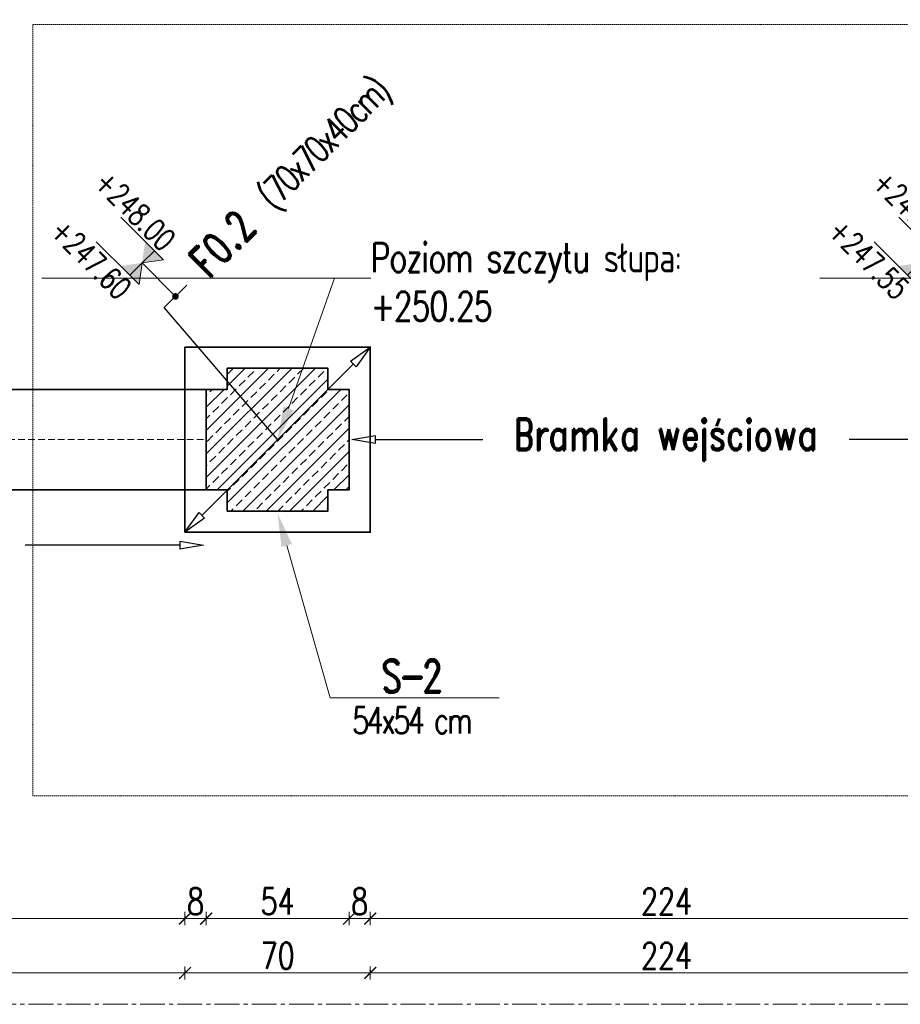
# Model space of a CAD drawing. Header units: millimetres. Extents: x -8 to 14965326, y -810 to 11054951.
# Tile 7 of 72: x 7504740 to 7505072, y 5554950 to 5555322. Entities that reach past the tile are written whole.
import ezdxf
from ezdxf import colors
from ezdxf.entities.mleader import LeaderData, LeaderLine
from ezdxf.math import Vec2, Vec3

# ---------------------------------------------------------------- set-up
doc = ezdxf.new("R2010")
doc.units = ezdxf.units.MM
doc.header["$LTSCALE"] = 0.5
doc.header["$MEASUREMENT"] = 0
doc.linetypes.add('CENTER2', pattern=[1.125, 0.75, -0.125, 0.125, -0.125])
doc.linetypes.add('KRESKOWA', pattern=[0.75, 0.5, -0.25])
doc.layers.get('0').update_dxf_attribs({"linetype": 'CONTINUOUS', "lineweight": 13})
doc.layers.get('Defpoints').update_dxf_attribs({"linetype": 'CONTINUOUS'})
for name, color, linetype, lineweight in [('_K_pozycje', 1, 'CONTINUOUS', 5), ('K_Cienkie przerywane', 252, 'KRESKOWA', 9), ('K_Fundamenty - przekrój', 40, 'CONTINUOUS', 35), ('K_Kreskowanie', 253, 'CONTINUOUS', 5), ('K_Opis', 7, 'CONTINUOUS', 9), ('K_Ściany - przekrój', 7, 'CONTINUOUS', 35), ('tkd_obszary_wykazu', 14, 'CENTER2', 9), ('tkd_wym', 1, 'CONTINUOUS', 5)]:
    doc.layers.add(name, color=color, linetype=linetype, lineweight=lineweight)
doc.styles.add('___K_OPIS_ROMAND', font='romand.shx', dxfattribs={"width": 0.75})
doc.styles.add('___K_OPIS_SIMPLEX', font='simplex.shx', dxfattribs={"width": 0.75})
doc.styles.add('tkd_txt0', font='simplex.shx', dxfattribs={"width": 0.75})
doc.dimstyles.new('opisy_wieńce', dxfattribs={"dimscale": 0.6, "dimtxt": 20, "dimasz": 25, "dimexe": 10, "dimexo": 50, "dimgap": 10, "dimtad": 0, "dimdec": 1, "dimrnd": 0.05, "dimzin": 9, "dimdsep": 46, "dimtxsty": '___K_OPIS_ROMAND', "dimblk1": 'CLOSEDBLANK', "dimblk2": 'CLOSEDBLANK', "dimsah": 1, "dimcen": 0, "dimdle": 10, "dimse1": 1, "dimse2": 1, "dimclrd": 1, "dimclre": 256, "dimclrt": 50, "dimazin": 2, "dimtm": 1e-09, "dimtfac": 1, "dimtdec": 1, "dimtmove": 2, "dimatfit": 3, "dimfxl": 1, "dimtolj": 1, "dimtzin": 0, "dimarcsym": 0})
doc.dimstyles.new('tkd_1-50cm[cm]', dxfattribs={"dimtxt": 10, "dimasz": 2.5, "dimexe": 0, "dimexo": 10, "dimgap": 1.5, "dimtad": 1, "dimdec": 1, "dimrnd": 0.5, "dimdsep": 46, "dimtxsty": 'tkd_txt0', "dimblk": 'tkd_dim_arrow', "dimcen": 0, "dimclrd": 1, "dimclre": 256, "dimclrt": 7, "dimaunit": 1, "dimadec": 0, "dimazin": 0, "dimtfac": 0.009091, "dimtdec": 1, "dimtix": 1, "dimtmove": 1, "dimatfit": 3, "dimldrblk": 'DOTSMALL', "dimfxl": 1, "dimfxlon": 1, "dimtvp": 0.02, "dimtolj": 1, "dimtzin": 9, "dimlwd": -1, "dimarcsym": 0})

# ---------------------------------------------------------------- blocks, each defined once
blk = doc.blocks.new('_ClosedBlank')
at = {"color": 0, "linetype": 'ByBlock', "lineweight": -2}
for p, q in [((-1, 0.167), (0, 0)), ((-1, 0.167), (-1, -0.167)), ((0, 0), (-1, -0.167))]:
    blk.add_line(p, q, dxfattribs=at)
blk = doc.blocks.new('*D160')
at = {"layer": '_K_pozycje', "color": 1, "lineweight": -2, "transparency": 16777216}
for p, q in [((7504874.11, 5555163.06), (7504914.65, 5555163.06)), ((7505094.11, 5555163.06), (7505053.07, 5555163.06))]:
    blk.add_line(p, q, dxfattribs=at)
at = {"layer": 'Defpoints', "color": 0, "transparency": 16777216}
for p in [(7504865.11, 5555163.06), (7504865.11, 5555163.06), (7505103.11, 5555163.06)]:
    blk.add_point(p, dxfattribs=at)
at = {"layer": '_K_pozycje', "color": 1, "lineweight": -2, "transparency": 16777216, "xscale": 9, "yscale": 9, "zscale": 9, "rotation": 180}
blk.add_blockref('_ClosedBlank', (7504865.11, 5555163.06), dxfattribs=at)
at = {"layer": '_K_pozycje', "color": 1, "lineweight": -2, "transparency": 16777216, "xscale": 9, "yscale": 9, "zscale": 9}
blk.add_blockref('_ClosedBlank', (7505103.11, 5555163.06), dxfattribs=at)
at = {"layer": '_K_pozycje', "color": 50, "transparency": 16777216, "insert": (7504983.86, 5555163.06), "char_height": 12, "attachment_point": 5, "style": '___K_OPIS_ROMAND'}
blk.add_mtext('\\A1;Bramka wejściowa', dxfattribs=at)
blk = doc.blocks.new('*D194')
at = {"layer": '_K_pozycje', "color": 1, "lineweight": -2, "transparency": 16777216}
for p, q in [((7504794.27, 5555212.96), (7504802.76, 5555221.44)), ((7504837.11, 5555163.06), (7504794.27, 5555212.96)), ((7504865.75, 5555191.69), (7504808.48, 5555134.42))]:
    blk.add_line(p, q, dxfattribs=at)
at = {"layer": 'Defpoints', "color": 0, "transparency": 16777216}
for p in [(7504872.11, 5555198.06), (7504802.11, 5555128.06), (7504802.11, 5555128.06)]:
    blk.add_point(p, dxfattribs=at)
at = {"layer": '_K_pozycje', "color": 1, "lineweight": -2, "transparency": 16777216, "xscale": 9, "yscale": 9, "zscale": 9}
for p, rotation in [((7504872.11, 5555198.06), 45), ((7504802.11, 5555128.06), 225)]:
    blk.add_blockref('_ClosedBlank', p, dxfattribs=dict(at, rotation=rotation))
at = {"layer": '_K_pozycje', "color": 50, "transparency": 16777216, "insert": (7504842.8, 5555261.48), "char_height": 12, "attachment_point": 5, "rotation": 45, "style": '___K_OPIS_ROMAND'}
blk.add_mtext('\\A1;F0.2{\\fArial|b0|i0|c238|p34;\\H0.87497x;\\C242;   \\Fsimplex|c238;\\H0.95241x;\\T0.8;(70x70x40cm)}', dxfattribs=at)
blk = doc.blocks.new('*U40')
at = {"layer": 'K_Opis'}
h = blk.add_hatch(color=1, dxfattribs=at)
edge = h.paths.add_edge_path()
edge.add_arc((0, 0), 0.036, 360, 720)
at = {"layer": 'K_Opis', "color": 1}
blk.add_line((0, 0.511), (0, 0), dxfattribs=at)
at = {"layer": 'K_Opis'}
for points in [[(-0.188, 0.511), (-0.188, 1.022)], [(0.188, 0.511), (0.188, 1.022)], [(-0.188, 0.511), (0, 0.511), (-0.188, 0.369), (-0.188, 0.511)], [(0.188, 0.511), (0, 0.511), (0.188, 0.369), (0.188, 0.511)]]:
    blk.add_lwpolyline(points, dxfattribs=at)
for points in [[(-0.188, 0.652), (-0.188, 0.511), (0, 0.511)], [(0.188, 0.652), (0.188, 0.511), (0, 0.511)], [(-0.188, 0.369), (-0.188, 0.511), (0, 0.511)], [(0.188, 0.369), (0.188, 0.511), (0, 0.511)]]:
    blk.add_solid(points, dxfattribs=at)
at = {"layer": 'K_Opis', "style": '___K_OPIS_SIMPLEX', "width": 0.75, "flags": 8}
for tag, p in [('góra', (-0.227, 0.383)), ('dół', (0.48, 0.383))]:
    blk.add_attdef(tag, p, '', height=0.24, rotation=90, dxfattribs=at)
blk = doc.blocks.new('*D209')
at = {"layer": '_K_pozycje', "color": 1, "lineweight": -2, "transparency": 16777216}
for p, q in [((7504588.11, 5555123.14), (7504646.58, 5555123.14)), ((7504800.11, 5555123.14), (7504741.65, 5555123.14))]:
    blk.add_line(p, q, dxfattribs=at)
at = {"layer": 'Defpoints', "color": 0, "transparency": 16777216}
for p in [(7504579.11, 5555143.06), (7504809.11, 5555143.06), (7504579.11, 5555123.14)]:
    blk.add_point(p, dxfattribs=at)
at = {"layer": '_K_pozycje', "color": 1, "lineweight": -2, "transparency": 16777216, "xscale": 9, "yscale": 9, "zscale": 9}
for p, rotation in [((7504579.11, 5555123.14), 179.9999999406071), ((7504809.11, 5555123.14), 359.9999999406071)]:
    blk.add_blockref('_ClosedBlank', p, dxfattribs=dict(at, rotation=rotation))
at = {"layer": '_K_pozycje', "color": 50, "transparency": 16777216, "insert": (7504694.11, 5555123.14), "char_height": 12, "attachment_point": 5, "rotation": 360, "style": '___K_OPIS_ROMAND'}
blk.add_mtext('\\A1;B-1 {\\Fsimplex|c238;\\H0.83333x;\\T0.8;\\C242;(38x45cm)}', dxfattribs=at)
blk = doc.blocks.new('tkd_dim_arrow')
for p, q in [((-1, 0), (1, 0)), ((0, -1), (0, 1))]:
    blk.add_line(p, q)
at = {"const_width": 0.2}
blk.add_lwpolyline([(-0.9, -0.9), (0.9, 0.9)], dxfattribs=at)
blk = doc.blocks.new('*D301')
at = {"layer": 'Defpoints', "color": 0, "transparency": 16777216}
for p in [(7504872.11, 5555128.06), (7505096.11, 5555128.06), (7504872.11, 5554961.39)]:
    blk.add_point(p, dxfattribs=at)
at = {"layer": 'tkd_wym', "lineweight": -2, "transparency": 16777216}
for p, q in [((7504872.11, 5554962.39), (7504872.11, 5554961.39)), ((7505096.11, 5554962.39), (7505096.11, 5554961.39))]:
    blk.add_line(p, q, dxfattribs=at)
at = {"layer": 'tkd_wym', "color": 1, "transparency": 16777216}
blk.add_line((7505093.61, 5554961.39), (7504874.61, 5554961.39), dxfattribs=at)
at = {"layer": 'tkd_wym', "color": 1, "transparency": 16777216, "xscale": 2.5, "yscale": 2.5, "zscale": 2.5, "rotation": 180}
blk.add_blockref('tkd_dim_arrow', (7504872.11, 5554961.39), dxfattribs=at)
at = {"layer": 'tkd_wym', "color": 1, "transparency": 16777216, "xscale": 2.5, "yscale": 2.5, "zscale": 2.5}
blk.add_blockref('tkd_dim_arrow', (7505096.11, 5554961.39), dxfattribs=at)
at = {"layer": 'tkd_wym', "color": 7, "transparency": 16777216, "insert": (7504984.11, 5554967.89), "char_height": 10, "attachment_point": 5, "style": 'tkd_txt0'}
blk.add_mtext('\\A1;224', dxfattribs=at)
blk = doc.blocks.new('_DotSmall')
blk = doc.blocks.new('*D302')
at = {"layer": 'Defpoints', "color": 0, "transparency": 16777216}
for p in [(7504802.11, 5555128.06), (7504872.11, 5555128.06), (7504802.11, 5554961.39)]:
    blk.add_point(p, dxfattribs=at)
at = {"layer": 'tkd_wym', "lineweight": -2, "transparency": 16777216}
for p, q in [((7504802.11, 5554962.39), (7504802.11, 5554961.39)), ((7504872.11, 5554962.39), (7504872.11, 5554961.39))]:
    blk.add_line(p, q, dxfattribs=at)
at = {"layer": 'tkd_wym', "color": 1, "transparency": 16777216}
blk.add_line((7504869.61, 5554961.39), (7504804.61, 5554961.39), dxfattribs=at)
at = {"layer": 'tkd_wym', "color": 1, "transparency": 16777216, "xscale": 2.5, "yscale": 2.5, "zscale": 2.5, "rotation": 180}
blk.add_blockref('tkd_dim_arrow', (7504802.11, 5554961.39), dxfattribs=at)
at = {"layer": 'tkd_wym', "color": 1, "transparency": 16777216, "xscale": 2.5, "yscale": 2.5, "zscale": 2.5}
blk.add_blockref('tkd_dim_arrow', (7504872.11, 5554961.39), dxfattribs=at)
at = {"layer": 'tkd_wym', "color": 7, "transparency": 16777216, "insert": (7504837.11, 5554967.89), "char_height": 10, "attachment_point": 5, "style": 'tkd_txt0'}
blk.add_mtext('\\A1;70', dxfattribs=at)
blk = doc.blocks.new('*D303')
at = {"layer": 'Defpoints', "color": 0, "transparency": 16777216}
for p in [(7504589.11, 5555133.06), (7504802.11, 5555128.06), (7504589.11, 5554961.39)]:
    blk.add_point(p, dxfattribs=at)
at = {"layer": 'tkd_wym', "lineweight": -2, "transparency": 16777216}
for p, q in [((7504589.11, 5554962.39), (7504589.11, 5554961.39)), ((7504802.11, 5554962.39), (7504802.11, 5554961.39))]:
    blk.add_line(p, q, dxfattribs=at)
at = {"layer": 'tkd_wym', "color": 1, "transparency": 16777216}
blk.add_line((7504799.61, 5554961.39), (7504591.61, 5554961.39), dxfattribs=at)
at = {"layer": 'tkd_wym', "color": 1, "transparency": 16777216, "xscale": 2.5, "yscale": 2.5, "zscale": 2.5, "rotation": 180}
blk.add_blockref('tkd_dim_arrow', (7504589.11, 5554961.39), dxfattribs=at)
at = {"layer": 'tkd_wym', "color": 1, "transparency": 16777216, "xscale": 2.5, "yscale": 2.5, "zscale": 2.5}
blk.add_blockref('tkd_dim_arrow', (7504802.11, 5554961.39), dxfattribs=at)
at = {"layer": 'tkd_wym', "color": 7, "transparency": 16777216, "insert": (7504695.61, 5554967.89), "char_height": 10, "attachment_point": 5, "style": 'tkd_txt0'}
blk.add_mtext('\\A1;213', dxfattribs=at)
blk = doc.blocks.new('*D462')
at = {"layer": 'Defpoints', "color": 0, "transparency": 16777216}
for p in [(7505096.11, 5555152.14), (7504872.11, 5555149.13), (7504872.11, 5554981.94)]:
    blk.add_point(p, dxfattribs=at)
at = {"layer": 'tkd_wym', "lineweight": -2, "transparency": 16777216}
for p, q in [((7504872.11, 5554982.94), (7504872.11, 5554981.94)), ((7505096.11, 5554982.94), (7505096.11, 5554981.94))]:
    blk.add_line(p, q, dxfattribs=at)
at = {"layer": 'tkd_wym', "color": 1, "transparency": 16777216}
blk.add_line((7505093.61, 5554981.94), (7504874.61, 5554981.94), dxfattribs=at)
at = {"layer": 'tkd_wym', "color": 1, "transparency": 16777216, "xscale": 2.5, "yscale": 2.5, "zscale": 2.5, "rotation": 180}
blk.add_blockref('tkd_dim_arrow', (7504872.11, 5554981.94), dxfattribs=at)
at = {"layer": 'tkd_wym', "color": 1, "transparency": 16777216, "xscale": 2.5, "yscale": 2.5, "zscale": 2.5}
blk.add_blockref('tkd_dim_arrow', (7505096.11, 5554981.94), dxfattribs=at)
at = {"layer": 'tkd_wym', "color": 7, "transparency": 16777216, "insert": (7504984.11, 5554988.44), "char_height": 10, "attachment_point": 5, "style": 'tkd_txt0'}
blk.add_mtext('\\A1;224', dxfattribs=at)
blk = doc.blocks.new('*D463')
at = {"layer": 'Defpoints', "color": 0, "transparency": 16777216}
for p in [(7504864.11, 5555149.13), (7504872.11, 5555149.13), (7504864.11, 5554981.94)]:
    blk.add_point(p, dxfattribs=at)
at = {"layer": 'tkd_wym', "lineweight": -2, "transparency": 16777216}
for p, q in [((7504864.11, 5554982.94), (7504864.11, 5554981.94)), ((7504872.11, 5554982.94), (7504872.11, 5554981.94))]:
    blk.add_line(p, q, dxfattribs=at)
at = {"layer": 'tkd_wym', "color": 1, "transparency": 16777216}
for p, q in [((7504861.61, 5554981.94), (7504859.11, 5554981.94)), ((7504872.11, 5554981.94), (7504864.11, 5554981.94)), ((7504874.61, 5554981.94), (7504877.11, 5554981.94))]:
    blk.add_line(p, q, dxfattribs=at)
at = {"layer": 'tkd_wym', "color": 1, "transparency": 16777216, "xscale": 2.5, "yscale": 2.5, "zscale": 2.5}
blk.add_blockref('tkd_dim_arrow', (7504864.11, 5554981.94), dxfattribs=at)
at = {"layer": 'tkd_wym', "color": 1, "transparency": 16777216, "xscale": 2.5, "yscale": 2.5, "zscale": 2.5, "rotation": 180}
blk.add_blockref('tkd_dim_arrow', (7504872.11, 5554981.94), dxfattribs=at)
at = {"layer": 'tkd_wym', "color": 7, "transparency": 16777216, "insert": (7504868.11, 5554988.44), "char_height": 10, "attachment_point": 5, "style": 'tkd_txt0'}
blk.add_mtext('\\A1;8', dxfattribs=at)
blk = doc.blocks.new('*D464')
at = {"layer": 'Defpoints', "color": 0, "transparency": 16777216}
for p in [(7504810.11, 5555148.78), (7504864.11, 5555149.13), (7504810.11, 5554981.94)]:
    blk.add_point(p, dxfattribs=at)
at = {"layer": 'tkd_wym', "lineweight": -2, "transparency": 16777216}
for p, q in [((7504810.11, 5554982.94), (7504810.11, 5554981.94)), ((7504864.11, 5554982.94), (7504864.11, 5554981.94))]:
    blk.add_line(p, q, dxfattribs=at)
at = {"layer": 'tkd_wym', "color": 1, "transparency": 16777216}
blk.add_line((7504861.61, 5554981.94), (7504812.61, 5554981.94), dxfattribs=at)
at = {"layer": 'tkd_wym', "color": 1, "transparency": 16777216, "xscale": 2.5, "yscale": 2.5, "zscale": 2.5, "rotation": 180}
blk.add_blockref('tkd_dim_arrow', (7504810.11, 5554981.94), dxfattribs=at)
at = {"layer": 'tkd_wym', "color": 1, "transparency": 16777216, "xscale": 2.5, "yscale": 2.5, "zscale": 2.5}
blk.add_blockref('tkd_dim_arrow', (7504864.11, 5554981.94), dxfattribs=at)
at = {"layer": 'tkd_wym', "color": 7, "transparency": 16777216, "insert": (7504837.11, 5554988.44), "char_height": 10, "attachment_point": 5, "style": 'tkd_txt0'}
blk.add_mtext('\\A1;54', dxfattribs=at)
blk = doc.blocks.new('*D465')
at = {"layer": 'Defpoints', "color": 0, "transparency": 16777216}
for p in [(7504802.11, 5555148.01), (7504810.11, 5555148.78), (7504802.11, 5554981.94)]:
    blk.add_point(p, dxfattribs=at)
at = {"layer": 'tkd_wym', "lineweight": -2, "transparency": 16777216}
for p, q in [((7504802.11, 5554982.94), (7504802.11, 5554981.94)), ((7504810.11, 5554982.94), (7504810.11, 5554981.94))]:
    blk.add_line(p, q, dxfattribs=at)
at = {"layer": 'tkd_wym', "color": 1, "transparency": 16777216}
for p, q in [((7504799.61, 5554981.94), (7504797.11, 5554981.94)), ((7504810.11, 5554981.94), (7504802.11, 5554981.94)), ((7504812.61, 5554981.94), (7504815.11, 5554981.94))]:
    blk.add_line(p, q, dxfattribs=at)
at = {"layer": 'tkd_wym', "color": 1, "transparency": 16777216, "xscale": 2.5, "yscale": 2.5, "zscale": 2.5}
blk.add_blockref('tkd_dim_arrow', (7504802.11, 5554981.94), dxfattribs=at)
at = {"layer": 'tkd_wym', "color": 1, "transparency": 16777216, "xscale": 2.5, "yscale": 2.5, "zscale": 2.5, "rotation": 180}
blk.add_blockref('tkd_dim_arrow', (7504810.11, 5554981.94), dxfattribs=at)
at = {"layer": 'tkd_wym', "color": 7, "transparency": 16777216, "insert": (7504806.11, 5554988.44), "char_height": 10, "attachment_point": 5, "style": 'tkd_txt0'}
blk.add_mtext('\\A1;8', dxfattribs=at)
blk = doc.blocks.new('*D466')
at = {"layer": 'Defpoints', "color": 0, "transparency": 16777216}
for p in [(7504589.11, 5555150.96), (7504802.11, 5555148.01), (7504589.11, 5554981.94)]:
    blk.add_point(p, dxfattribs=at)
at = {"layer": 'tkd_wym', "lineweight": -2, "transparency": 16777216}
for p, q in [((7504589.11, 5554982.94), (7504589.11, 5554981.94)), ((7504802.11, 5554982.94), (7504802.11, 5554981.94))]:
    blk.add_line(p, q, dxfattribs=at)
at = {"layer": 'tkd_wym', "color": 1, "transparency": 16777216}
blk.add_line((7504799.61, 5554981.94), (7504591.61, 5554981.94), dxfattribs=at)
at = {"layer": 'tkd_wym', "color": 1, "transparency": 16777216, "xscale": 2.5, "yscale": 2.5, "zscale": 2.5, "rotation": 180}
blk.add_blockref('tkd_dim_arrow', (7504589.11, 5554981.94), dxfattribs=at)
at = {"layer": 'tkd_wym', "color": 1, "transparency": 16777216, "xscale": 2.5, "yscale": 2.5, "zscale": 2.5}
blk.add_blockref('tkd_dim_arrow', (7504802.11, 5554981.94), dxfattribs=at)
at = {"layer": 'tkd_wym', "color": 7, "transparency": 16777216, "insert": (7504695.61, 5554988.44), "char_height": 10, "attachment_point": 5, "style": 'tkd_txt0'}
blk.add_mtext('\\A1;213', dxfattribs=at)

msp = doc.modelspace()

# ---------------------------------------------------------------- hatches: boundary and pattern name
at = {"layer": 'K_Kreskowanie'}
h = msp.add_hatch(dxfattribs=at)
h.set_pattern_fill('ANSI33', color=256, scale=25)
h.paths.add_polyline_path([(7504864.1116, 5555182.0558), (7504856.1116, 5555182.0558), (7504856.1116, 5555190.0558), (7504818.1116, 5555190.0558), (7504818.1116, 5555182.0558), (7504810.1116, 5555182.0558), (7504810.1116, 5555144.0558), (7504818.1116, 5555144.0558), (7504818.1116, 5555136.0558), (7504856.1116, 5555136.0558), (7504856.1116, 5555144.0558), (7504864.1116, 5555144.0558)])

# ---------------------------------------------------------------- linework, layer by layer
at = {"layer": 'K_Cienkie przerywane', "linetype": 'KRESKOWA', "ltscale": 10}
msp.add_line((7504809.1116, 5555163.0558), (7504579.1116, 5555163.0558), dxfattribs=at)
at = {"layer": 'K_Cienkie przerywane', "ltscale": 2}
msp.add_lwpolyline([(7504744.5544, 5555320.0558), (7505235.1746, 5555320.0558), (7505235.1746, 5555028.3954), (7504744.5544, 5555028.3954)], close=True, dxfattribs=at)
at = {"layer": 'K_Fundamenty - przekrój'}
msp.add_lwpolyline([(7504802.1116, 5555198.0558), (7504872.1116, 5555198.0558), (7504872.1116, 5555128.0558), (7504802.1116, 5555128.0558)], close=True, dxfattribs=at)
at = {"layer": 'K_Ściany - przekrój', "linetype": 'Continuous', "ltscale": 2.5}
for p, q in [((7504578.1116, 5555182.0558), (7504810.1116, 5555182.0558)), ((7504810.1116, 5555144.0558), (7504578.1116, 5555144.0558))]:
    msp.add_line(p, q, dxfattribs=at)
msp.add_lwpolyline([(7504818.1116, 5555190.0558), (7504856.1116, 5555190.0558), (7504856.1116, 5555182.0558), (7504864.1116, 5555182.0558), (7504864.1116, 5555144.0558), (7504856.1116, 5555144.0558), (7504856.1116, 5555136.0558), (7504818.1116, 5555136.0558), (7504818.1116, 5555144.0558), (7504810.1116, 5555144.0558), (7504810.1116, 5555182.0558), (7504818.1116, 5555182.0558)], close=True, dxfattribs=at)
at = {"layer": 'tkd_obszary_wykazu', "ltscale": 25}
msp.add_lwpolyline([(7503716.8376, 5559109.3854), (7506482.0527, 5559109.3854), (7506482.0527, 5554949.5308), (7503716.8376, 5554949.5308)], close=True, dxfattribs=at)

# ---------------------------------------------------------------- block references
ref = msp.add_blockref('*U40', (7504798.5173, 5555217.1996), dxfattribs=dict(xscale=-35, yscale=35, zscale=35, rotation=45.00000736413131))
ref.add_attrib('góra', '+248.00', (7504767.2994, 5555259.6699), dxfattribs={"layer": 'K_Opis', "height": 8.4, "rotation": 315.000007, "style": '___K_OPIS_SIMPLEX', "width": 0.75, "flags": 8})
ref.add_attrib('dół', '+247.60', (7504750.6546, 5555241.3281), dxfattribs={"layer": 'K_Opis', "height": 8.4, "rotation": 315.000007, "style": '___K_OPIS_SIMPLEX', "width": 0.75, "flags": 8})
ref = msp.add_blockref('*U40', (7505092.5173, 5555217.1996), dxfattribs=dict(xscale=-35, yscale=35, zscale=35, rotation=45.00000736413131))
ref.add_attrib('góra', '+247.95', (7505061.2994, 5555259.6699), dxfattribs={"layer": 'K_Opis', "height": 8.4, "rotation": 315.000007, "style": '___K_OPIS_SIMPLEX', "width": 0.75, "flags": 8})
ref.add_attrib('dół', '+247.55', (7505044.6546, 5555241.3281), dxfattribs={"layer": 'K_Opis', "height": 8.4, "rotation": 315.000007, "style": '___K_OPIS_SIMPLEX', "width": 0.75, "flags": 8})

# ---------------------------------------------------------------- dimensions: what is measured, and where the dimension line sits
at = {"layer": '_K_pozycje'}
for base, p1, p2, angle, text, override, picture, middle in [((7504802.1116, 5555128.0558), (7504872.1116, 5555198.0558), (7504802.1116, 5555128.0558), 225, 'F0.2{\\fArial|b0|i0|c238|p34;\\H0.87497x;\\C242;   \\Fsimplex|c238;\\H0.95241x;\\T0.8;(70x70x40cm)}', {"dimasz": 15, "dimtmove": 1}, '*D194', (7504807.0026, 5555225.6848)), ((7504865.1116, 5555163.0558), (7505103.1116, 5555163.0558), (7504865.1116, 5555163.0558), 180, 'Bramka wejściowa', {"dimasz": 15}, '*D160', (7504983.8599, 5555163.0558)), ((7504579.1116, 5555123.1446), (7504809.1116, 5555143.0558), (7504579.1116, 5555143.0558), 180, 'B-1 {\\Fsimplex|c238;\\H0.83333x;\\T0.8;\\C242;(38x45cm)}', {"dimasz": 15}, '*D209', (7504694.1116, 5555123.1446))]:
    dim = msp.add_linear_dim(base=base, p1=p1, p2=p2, angle=angle, text=text, dimstyle='opisy_wieńce', override=override, dxfattribs=at)
    dim.commit()
    dim.dimension.update_dxf_attribs({"geometry": picture, "text_midpoint": middle, "dimtype": 161})
at = {"layer": 'tkd_wym'}
for base, p1, p2, picture, middle in [((7504589.1116, 5554981.9407), (7504802.1116, 5555148.012), (7504589.1116, 5555150.9568), '*D466', (7504695.6116, 5554988.4407)), ((7504872.1116, 5554981.9407), (7505096.1116, 5555152.1422), (7504872.1116, 5555149.1281), '*D462', (7504984.1116, 5554988.4407)), ((7504802.1116, 5554981.9407), (7504810.1116, 5555148.778), (7504802.1116, 5555148.012), '*D465', (7504806.1116, 5554988.4407)), ((7504810.1116, 5554981.9407), (7504864.1116, 5555149.1281), (7504810.1116, 5555148.778), '*D464', (7504837.1116, 5554988.4407)), ((7504864.1116, 5554981.9407), (7504872.1116, 5555149.1281), (7504864.1116, 5555149.1281), '*D463', (7504868.1116, 5554988.4407)), ((7504589.1116, 5554961.3904), (7504802.1116, 5555128.0558), (7504589.1116, 5555133.0557), '*D303', (7504695.6116, 5554967.8904)), ((7504802.1116, 5554961.3904), (7504872.1116, 5555128.0558), (7504802.1116, 5555128.0558), '*D302', (7504837.1116, 5554967.8904)), ((7504872.1116, 5554961.3904), (7505096.1116, 5555128.0558), (7504872.1116, 5555128.0558), '*D301', (7504984.1116, 5554967.8904))]:
    dim = msp.add_linear_dim(base=base, p1=p1, p2=p2, dimstyle='tkd_1-50cm[cm]', dxfattribs=at)
    dim.commit()
    dim.dimension.update_dxf_attribs({"geometry": picture, "text_midpoint": middle})

# ---------------------------------------------------------------- leaders
at = {"layer": 'K_Opis'}
ml = msp.add_multileader_mtext('Standard', dxfattribs=at)
ml.set_content('\\T0.95;Poziom szczytu słupa:\\P+250.25', color=256, style='___K_OPIS_SIMPLEX')
ml.set_leader_properties(color=256, linetype='ByLayer', lineweight=9)
ml.build(insert=Vec2(0, 0))
ml.multileader.update_dxf_attribs({"text_left_attachment_type": 6, "text_right_attachment_type": 6, "arrow_head_size": 12.5})
ctx = ml.context
ctx.base_point, ctx.char_height, ctx.arrow_head_size, ctx.landing_gap_size, ctx.plane_origin = Vec3(7504872.327, 5555224.1324), 11, 12.5, 0, Vec3(7504858.2166, 5555537.9231)
ctx.left_attachment, ctx.right_attachment = 6, 6
notes = []
notes.append((ctx, [(0, (1, 1, 0), (7504858.5758, 5555224.1324), (1, 0), 13.7512, [(0, [(7504837.1116, 5555163.0558)], 0, [])])]))
ctx.mtext.insert, ctx.mtext.width, ctx.mtext.defined_height, ctx.mtext.flow_direction = Vec3(7504872.327, 5555237.3324), 140.399647, 98.2467, 5
ml = msp.add_multileader_mtext('Standard', dxfattribs=at)
ml.set_content('\\T0.95;Poziom szczytu słupa:\\P+250.25', color=256, style='___K_OPIS_SIMPLEX')
ml.set_leader_properties(color=256, linetype='ByLayer', lineweight=9)
ml.build(insert=Vec2(0, 0))
ml.multileader.update_dxf_attribs({"text_left_attachment_type": 6, "text_right_attachment_type": 6, "arrow_head_size": 12.5})
ctx = ml.context
ctx.base_point, ctx.char_height, ctx.arrow_head_size, ctx.landing_gap_size, ctx.plane_origin = Vec3(7505166.327, 5555224.1324), 11, 12.5, 0, Vec3(7505152.2166, 5555537.9231)
ctx.left_attachment, ctx.right_attachment = 6, 6
notes.append((ctx, [(0, (1, 1, 0), (7505152.5758, 5555224.1324), (1, 0), 13.7512, [(0, [(7505131.1116, 5555163.0558)], 0, [])])]))
ctx.mtext.insert, ctx.mtext.width, ctx.mtext.defined_height, ctx.mtext.flow_direction = Vec3(7505166.327, 5555237.3324), 140.399647, 98.2467, 5
ml = msp.add_multileader_mtext('Standard', dxfattribs=at)
ml.set_content('{\\T0.85;\\C2;S-2\\T1;\\C50;\\P\\Fsimplex|c238;\\H0.8x;\\T0.8;\\C1;54x54 cm}', color=7, style='___K_OPIS_ROMAND')
ml.set_leader_properties(color=1, linetype='CONTINUOUS', lineweight=9)
ml.build(insert=Vec2(0, 0))
ml.multileader.update_dxf_attribs({"text_left_attachment_type": 6, "text_right_attachment_type": 6, "dogleg_length": 5, "arrow_head_size": 12.5})
ctx = ml.context
ctx.base_point, ctx.char_height, ctx.arrow_head_size, ctx.landing_gap_size, ctx.plane_origin = Vec3(7504864.2383, 5555065.3764), 12.5, 12.5, 0, Vec3(7504884.7324, 5555107.8398)
ctx.left_attachment, ctx.right_attachment, ctx.text_align_type = 6, 6, 1
notes.append((ctx, [(0, (1, 1, 0), (7504857.0225, 5555065.3764), (1, 0), 7.2158, [(0, [(7504837.1116, 5555135.0558)], 0, [])])]))
ctx.mtext.insert, ctx.mtext.alignment, ctx.mtext.line_spacing_factor, ctx.mtext.flow_direction = Vec3(7504887.3097, 5555079.8764), 2, 0.864, 5
for ctx, leaders in notes:
    for number, flags, end, landing, length, lines in leaders:
        leader = LeaderData()
        leader.index, (leader.has_last_leader_line, leader.has_dogleg_vector, leader.attachment_direction) = number, flags
        leader.last_leader_point, leader.dogleg_vector, leader.dogleg_length = Vec3(end), Vec3(landing), length
        for number, points, colour, breaks in lines:
            line = LeaderLine()
            line.index, line.vertices, line.color, line.breaks = number, Vec3.list(points), colors.encode_raw_color(colour), breaks
            leader.lines.append(line)
        ctx.leaders.append(leader)

doc.saveas('drawing.dxf')
